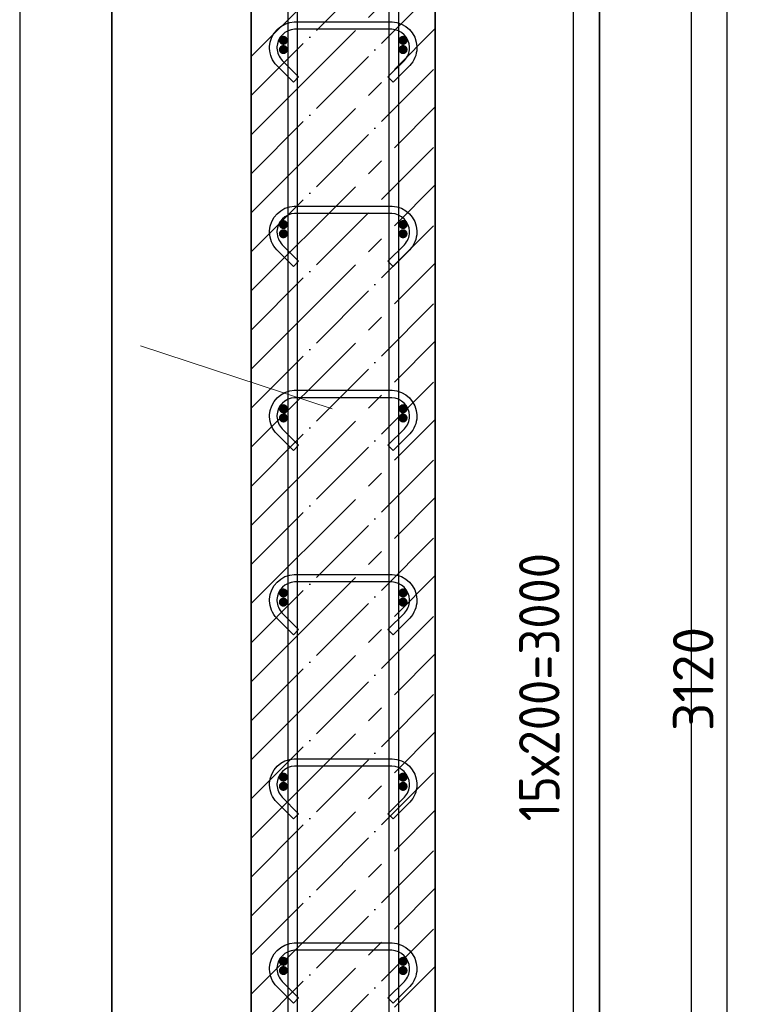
# Model space of a CAD drawing. Header units: millimetres. Extents: x 2792 to 69837, y -2757 to 29968.
# Tile 25 of 77: x 14940 to 15734, y 8006 to 9075. Entities that reach past the tile are written whole.
import ezdxf

# ---------------------------------------------------------------- set-up
doc = ezdxf.new("R2010")
doc.units = ezdxf.units.MM
doc.header["$PDMODE"] = 65
doc.linetypes.add('______11', pattern=[100, 80, -10, 0, -10])
doc.linetypes.add('______5', pattern=[220, 160, -20, 20, -20])
for name, color, linetype, lineweight in [('Standard', 7, 'Continuous', 25), ('Арм.стержн. Арматура края', 96, 'Continuous', 35), ('Арм.стержн. вертикальными 1', 22, 'Continuous', 35), ('Арм.стержн.горизонт. 1', 180, 'Continuous', 35), ('Размерная линия_ общее', 7, 'Continuous', 13)]:
    doc.layers.add(name, color=color, linetype=linetype, lineweight=lineweight)
doc.layers.add('Арм.стержн.Стяжки', color=7, linetype='Continuous', lineweight=35, true_color=0x501e0f)
doc.styles.add('ISOCPEUR', font='ISOCPEUR')
doc.dimstyles.new('DIMSTYLE_3', dxfattribs={"dimtxt": 44, "dimasz": 50, "dimexe": 0, "dimexo": 0, "dimgap": 22, "dimtad": 2, "dimdec": 0, "dimrnd": 5, "dimzin": 12, "dimdsep": 46, "dimtxsty": 'ISOCPEUR', "dimblk1": 'ALL_ML_STRICH', "dimblk2": 'ALL_ML_STRICH', "dimsah": 1, "dimcen": 0, "dimclrd": 7, "dimclre": 256, "dimclrt": 7, "dimadec": 0, "dimazin": 0, "dimtfac": 1, "dimtdec": 0, "dimtix": 1, "dimtmove": 2, "dimatfit": 3, "dimfxl": 0, "dimtzin": 0, "dimlwd": 0, "dimlwe": -3, "dimarcsym": 0})

# ---------------------------------------------------------------- blocks, each defined once
blk = doc.blocks.new('ALL_ML_STRICH')
at = {"color": 0, "linetype": 'ByBlock', "lineweight": -2}
for p, q in [((0, -0.5), (0, 0.5)), ((-0.3, -0.3), (0.3, 0.3)), ((-1, 0), (0.5, 0))]:
    blk.add_line(p, q, dxfattribs=at)
blk = doc.blocks.new('*D119')
at = {"layer": 'DEFPOINTS', "color": 7, "linetype": 'Continuous', "lineweight": 13, "transparency": 33554687}
for p in [(15410.9, 9912.6), (15439.5, 6792.6), (15708.8, 6792.6)]:
    blk.add_point(p, dxfattribs=at)
at = {"layer": 'Размерная линия_ общее', "color": 253, "linetype": 'Continuous', "lineweight": -2, "true_color": 0xa0a0a0, "transparency": 33554687}
for p, q in [((15430.9, 9912.6), (15708.8, 9912.6)), ((15459.5, 6792.6), (15708.8, 6792.6))]:
    blk.add_line(p, q, dxfattribs=at)
at = {"layer": 'Размерная линия_ общее', "color": 7, "linetype": 'Continuous', "lineweight": -2, "transparency": 33554687}
blk.add_line((15708.8, 6792.6), (15708.8, 9912.6), dxfattribs=at)
at = {"layer": 'Размерная линия_ общее', "color": 7, "linetype": 'Continuous', "lineweight": 13, "transparency": 33554687, "xscale": 50, "yscale": 50, "zscale": 50}
for p, rotation in [((15708.8, 9912.6), 90), ((15708.8, 6792.6), 270)]:
    blk.add_blockref('ALL_ML_STRICH', p, dxfattribs=dict(at, rotation=rotation))
at = {"layer": 'Размерная линия_ общее', "color": 7, "linetype": 'Continuous', "lineweight": 13, "transparency": 33554687, "insert": (15671.8, 8359.2), "char_height": 44, "width": 176, "attachment_point": 5, "rotation": 90, "style": 'ISOCPEUR'}
blk.add_mtext('\\A1;{3120}', dxfattribs=at)
blk = doc.blocks.new('*D122')
at = {"layer": 'DEFPOINTS', "color": 7, "linetype": 'Continuous', "lineweight": 13, "transparency": 33554687}
for p in [(15279.7, 9852.6), (15279.7, 6852.6), (15541.6, 6852.6)]:
    blk.add_point(p, dxfattribs=at)
at = {"layer": 'Размерная линия_ общее', "color": 253, "linetype": 'Continuous', "lineweight": -2, "true_color": 0xa0a0a0, "transparency": 33554687}
for p, q in [((15299.7, 9852.6), (15541.6, 9852.6)), ((15299.7, 6852.6), (15541.6, 6852.6))]:
    blk.add_line(p, q, dxfattribs=at)
at = {"layer": 'Размерная линия_ общее', "color": 7, "linetype": 'Continuous', "lineweight": -2, "transparency": 33554687}
blk.add_line((15541.6, 6852.6), (15541.6, 9852.6), dxfattribs=at)
at = {"layer": 'Размерная линия_ общее', "color": 7, "linetype": 'Continuous', "lineweight": 13, "transparency": 33554687, "xscale": 50, "yscale": 50, "zscale": 50}
for p, rotation in [((15541.6, 9852.6), 90), ((15541.6, 6852.6), 270)]:
    blk.add_blockref('ALL_ML_STRICH', p, dxfattribs=dict(at, rotation=rotation))
at = {"layer": 'Размерная линия_ общее', "color": 7, "linetype": 'Continuous', "lineweight": 13, "transparency": 33554687, "insert": (15482.6, 8204.6), "char_height": 44, "width": 2.2, "attachment_point": 1, "rotation": 90, "line_spacing_factor": 0.60241, "style": 'ISOCPEUR'}
blk.add_mtext('\\W0.91;15х200=3000', dxfattribs=at)

msp = doc.modelspace()

# ---------------------------------------------------------------- hatches: boundary and pattern name
at = {"layer": 'Арм.стержн. Арматура края', "linetype": 'Continuous', "lineweight": 50, "transparency": 33554687}
for points in [[(15231.6, 9042.6), (15231.2, 9044.5), (15230.1, 9046.1), (15228.5, 9047.2), (15226.6, 9047.6), (15224.7, 9047.2), (15223.1, 9046.1), (15222, 9044.5), (15221.6, 9042.6), (15222, 9040.7), (15223.1, 9039.1), (15224.7, 9038), (15226.6, 9037.6), (15228.5, 9038), (15230.1, 9039.1), (15231.2, 9040.7)], [(15361.6, 9042.6), (15361.2, 9044.5), (15360.1, 9046.1), (15358.5, 9047.2), (15356.6, 9047.6), (15354.7, 9047.2), (15353.1, 9046.1), (15352, 9044.5), (15351.6, 9042.6), (15352, 9040.7), (15353.1, 9039.1), (15354.7, 9038), (15356.6, 9037.6), (15358.5, 9038), (15360.1, 9039.1), (15361.2, 9040.7)], [(15231.6, 8842.6), (15231.2, 8844.5), (15230.1, 8846.1), (15228.5, 8847.2), (15226.6, 8847.6), (15224.7, 8847.2), (15223.1, 8846.1), (15222, 8844.5), (15221.6, 8842.6), (15222, 8840.7), (15223.1, 8839.1), (15224.7, 8838), (15226.6, 8837.6), (15228.5, 8838), (15230.1, 8839.1), (15231.2, 8840.7)], [(15361.6, 8842.6), (15361.2, 8844.5), (15360.1, 8846.1), (15358.5, 8847.2), (15356.6, 8847.6), (15354.7, 8847.2), (15353.1, 8846.1), (15352, 8844.5), (15351.6, 8842.6), (15352, 8840.7), (15353.1, 8839.1), (15354.7, 8838), (15356.6, 8837.6), (15358.5, 8838), (15360.1, 8839.1), (15361.2, 8840.7)], [(15231.6, 8642.6), (15231.2, 8644.5), (15230.1, 8646.1), (15228.5, 8647.2), (15226.6, 8647.6), (15224.7, 8647.2), (15223.1, 8646.1), (15222, 8644.5), (15221.6, 8642.6), (15222, 8640.7), (15223.1, 8639.1), (15224.7, 8638), (15226.6, 8637.6), (15228.5, 8638), (15230.1, 8639.1), (15231.2, 8640.7)], [(15361.6, 8642.6), (15361.2, 8644.5), (15360.1, 8646.1), (15358.5, 8647.2), (15356.6, 8647.6), (15354.7, 8647.2), (15353.1, 8646.1), (15352, 8644.5), (15351.6, 8642.6), (15352, 8640.7), (15353.1, 8639.1), (15354.7, 8638), (15356.6, 8637.6), (15358.5, 8638), (15360.1, 8639.1), (15361.2, 8640.7)], [(15231.6, 8442.6), (15231.2, 8444.5), (15230.1, 8446.1), (15228.5, 8447.2), (15226.6, 8447.6), (15224.7, 8447.2), (15223.1, 8446.1), (15222, 8444.5), (15221.6, 8442.6), (15222, 8440.7), (15223.1, 8439.1), (15224.7, 8438), (15226.6, 8437.6), (15228.5, 8438), (15230.1, 8439.1), (15231.2, 8440.7)], [(15361.6, 8442.6), (15361.2, 8444.5), (15360.1, 8446.1), (15358.5, 8447.2), (15356.6, 8447.6), (15354.7, 8447.2), (15353.1, 8446.1), (15352, 8444.5), (15351.6, 8442.6), (15352, 8440.7), (15353.1, 8439.1), (15354.7, 8438), (15356.6, 8437.6), (15358.5, 8438), (15360.1, 8439.1), (15361.2, 8440.7)], [(15231.6, 8242.6), (15231.2, 8244.5), (15230.1, 8246.1), (15228.5, 8247.2), (15226.6, 8247.6), (15224.7, 8247.2), (15223.1, 8246.1), (15222, 8244.5), (15221.6, 8242.6), (15222, 8240.7), (15223.1, 8239.1), (15224.7, 8238), (15226.6, 8237.6), (15228.5, 8238), (15230.1, 8239.1), (15231.2, 8240.7)], [(15361.6, 8242.6), (15361.2, 8244.5), (15360.1, 8246.1), (15358.5, 8247.2), (15356.6, 8247.6), (15354.7, 8247.2), (15353.1, 8246.1), (15352, 8244.5), (15351.6, 8242.6), (15352, 8240.7), (15353.1, 8239.1), (15354.7, 8238), (15356.6, 8237.6), (15358.5, 8238), (15360.1, 8239.1), (15361.2, 8240.7)], [(15231.6, 8042.6), (15231.2, 8044.5), (15230.1, 8046.1), (15228.5, 8047.2), (15226.6, 8047.6), (15224.7, 8047.2), (15223.1, 8046.1), (15222, 8044.5), (15221.6, 8042.6), (15222, 8040.7), (15223.1, 8039.1), (15224.7, 8038), (15226.6, 8037.6), (15228.5, 8038), (15230.1, 8039.1), (15231.2, 8040.7)], [(15361.6, 8042.6), (15361.2, 8044.5), (15360.1, 8046.1), (15358.5, 8047.2), (15356.6, 8047.6), (15354.7, 8047.2), (15353.1, 8046.1), (15352, 8044.5), (15351.6, 8042.6), (15352, 8040.7), (15353.1, 8039.1), (15354.7, 8038), (15356.6, 8037.6), (15358.5, 8038), (15360.1, 8039.1), (15361.2, 8040.7)]]:
    msp.add_hatch(color=4, dxfattribs=at).paths.add_polyline_path(points)
at = {"layer": 'Арм.стержн.горизонт. 1', "linetype": 'Continuous', "lineweight": 50, "transparency": 33554687}
for points in [[(15231.6, 9052.6), (15231.2, 9054.5), (15230.1, 9056.1), (15228.5, 9057.2), (15226.6, 9057.6), (15224.7, 9057.2), (15223.1, 9056.1), (15222, 9054.5), (15221.6, 9052.6), (15222, 9050.7), (15223.1, 9049.1), (15224.7, 9048), (15226.6, 9047.6), (15228.5, 9048), (15230.1, 9049.1), (15231.2, 9050.7)], [(15361.6, 9052.6), (15361.2, 9054.5), (15360.1, 9056.1), (15358.5, 9057.2), (15356.6, 9057.6), (15354.7, 9057.2), (15353.1, 9056.1), (15352, 9054.5), (15351.6, 9052.6), (15352, 9050.7), (15353.1, 9049.1), (15354.7, 9048), (15356.6, 9047.6), (15358.5, 9048), (15360.1, 9049.1), (15361.2, 9050.7)], [(15231.6, 8852.6), (15231.2, 8854.5), (15230.1, 8856.1), (15228.5, 8857.2), (15226.6, 8857.6), (15224.7, 8857.2), (15223.1, 8856.1), (15222, 8854.5), (15221.6, 8852.6), (15222, 8850.7), (15223.1, 8849.1), (15224.7, 8848), (15226.6, 8847.6), (15228.5, 8848), (15230.1, 8849.1), (15231.2, 8850.7)], [(15361.6, 8852.6), (15361.2, 8854.5), (15360.1, 8856.1), (15358.5, 8857.2), (15356.6, 8857.6), (15354.7, 8857.2), (15353.1, 8856.1), (15352, 8854.5), (15351.6, 8852.6), (15352, 8850.7), (15353.1, 8849.1), (15354.7, 8848), (15356.6, 8847.6), (15358.5, 8848), (15360.1, 8849.1), (15361.2, 8850.7)], [(15231.6, 8652.6), (15231.2, 8654.5), (15230.1, 8656.1), (15228.5, 8657.2), (15226.6, 8657.6), (15224.7, 8657.2), (15223.1, 8656.1), (15222, 8654.5), (15221.6, 8652.6), (15222, 8650.7), (15223.1, 8649.1), (15224.7, 8648), (15226.6, 8647.6), (15228.5, 8648), (15230.1, 8649.1), (15231.2, 8650.7)], [(15361.6, 8652.6), (15361.2, 8654.5), (15360.1, 8656.1), (15358.5, 8657.2), (15356.6, 8657.6), (15354.7, 8657.2), (15353.1, 8656.1), (15352, 8654.5), (15351.6, 8652.6), (15352, 8650.7), (15353.1, 8649.1), (15354.7, 8648), (15356.6, 8647.6), (15358.5, 8648), (15360.1, 8649.1), (15361.2, 8650.7)], [(15231.6, 8452.6), (15231.2, 8454.5), (15230.1, 8456.1), (15228.5, 8457.2), (15226.6, 8457.6), (15224.7, 8457.2), (15223.1, 8456.1), (15222, 8454.5), (15221.6, 8452.6), (15222, 8450.7), (15223.1, 8449.1), (15224.7, 8448), (15226.6, 8447.6), (15228.5, 8448), (15230.1, 8449.1), (15231.2, 8450.7)], [(15361.6, 8452.6), (15361.2, 8454.5), (15360.1, 8456.1), (15358.5, 8457.2), (15356.6, 8457.6), (15354.7, 8457.2), (15353.1, 8456.1), (15352, 8454.5), (15351.6, 8452.6), (15352, 8450.7), (15353.1, 8449.1), (15354.7, 8448), (15356.6, 8447.6), (15358.5, 8448), (15360.1, 8449.1), (15361.2, 8450.7)], [(15231.6, 8252.6), (15231.2, 8254.5), (15230.1, 8256.1), (15228.5, 8257.2), (15226.6, 8257.6), (15224.7, 8257.2), (15223.1, 8256.1), (15222, 8254.5), (15221.6, 8252.6), (15222, 8250.7), (15223.1, 8249.1), (15224.7, 8248), (15226.6, 8247.6), (15228.5, 8248), (15230.1, 8249.1), (15231.2, 8250.7)], [(15361.6, 8252.6), (15361.2, 8254.5), (15360.1, 8256.1), (15358.5, 8257.2), (15356.6, 8257.6), (15354.7, 8257.2), (15353.1, 8256.1), (15352, 8254.5), (15351.6, 8252.6), (15352, 8250.7), (15353.1, 8249.1), (15354.7, 8248), (15356.6, 8247.6), (15358.5, 8248), (15360.1, 8249.1), (15361.2, 8250.7)], [(15231.6, 8052.6), (15231.2, 8054.5), (15230.1, 8056.1), (15228.5, 8057.2), (15226.6, 8057.6), (15224.7, 8057.2), (15223.1, 8056.1), (15222, 8054.5), (15221.6, 8052.6), (15222, 8050.7), (15223.1, 8049.1), (15224.7, 8048), (15226.6, 8047.6), (15228.5, 8048), (15230.1, 8049.1), (15231.2, 8050.7)], [(15361.6, 8052.6), (15361.2, 8054.5), (15360.1, 8056.1), (15358.5, 8057.2), (15356.6, 8057.6), (15354.7, 8057.2), (15353.1, 8056.1), (15352, 8054.5), (15351.6, 8052.6), (15352, 8050.7), (15353.1, 8049.1), (15354.7, 8048), (15356.6, 8047.6), (15358.5, 8048), (15360.1, 8049.1), (15361.2, 8050.7)]]:
    msp.add_hatch(color=4, dxfattribs=at).paths.add_polyline_path(points)

# ---------------------------------------------------------------- linework, layer by layer
at = {"color": 52, "linetype": 'Continuous', "lineweight": -3, "transparency": 33554687}
for p, q in [((15040.1, 10996), (15040.1, 6447.4)), ((15040.1, 6447.4), (15040.1, 10996)), ((15570.1, 10996), (15570.1, 6447.4)), ((15570.1, 6447.4), (15570.1, 10996))]:
    msp.add_line(p, q, dxfattribs=at)
at = {"layer": 'Standard', "color": 7, "linetype": 'Continuous', "lineweight": 35, "transparency": 33554687}
for p, q in [((15191.6, 9912.6), (15191.6, 6792.6)), ((15391.6, 6792.6), (15391.6, 9912.6))]:
    msp.add_line(p, q, dxfattribs=at)
at = {"layer": 'Standard', "color": 253, "linetype": '______5', "lineweight": -3, "true_color": 0xababab, "transparency": 33554687}
for p, q in [((15191.6, 9035), (15391.6, 9235)), ((15191.6, 8950.2), (15391.6, 9150.2)), ((15191.6, 8865.3), (15391.6, 9065.3)), ((15191.6, 8780.5), (15391.6, 8980.5)), ((15191.6, 8695.6), (15391.6, 8895.6)), ((15191.6, 8610.8), (15391.6, 8810.8)), ((15191.6, 8525.9), (15391.6, 8725.9)), ((15191.6, 8441.1), (15391.6, 8641.1)), ((15191.6, 8356.2), (15391.6, 8556.2)), ((15191.6, 8271.4), (15391.6, 8471.4)), ((15191.6, 8186.5), (15391.6, 8386.5)), ((15191.6, 8101.7), (15391.6, 8301.7)), ((15191.6, 8016.8), (15391.6, 8216.8)), ((15191.6, 7932), (15391.6, 8132)), ((15191.6, 7847.1), (15391.6, 8047.1))]:
    msp.add_line(p, q, dxfattribs=at)
at = {"layer": 'Standard', "color": 253, "linetype": '______11', "lineweight": -3, "true_color": 0xababab, "transparency": 33554687}
for p, q in [((15191.6, 8992.6), (15391.6, 9192.6)), ((15191.6, 8907.8), (15391.6, 9107.8)), ((15191.6, 8822.9), (15391.6, 9022.9)), ((15191.6, 8738.1), (15391.6, 8938.1)), ((15191.6, 8653.2), (15391.6, 8853.2)), ((15191.6, 8568.3), (15391.6, 8768.3)), ((15191.6, 8483.5), (15391.6, 8683.5)), ((15191.6, 8398.6), (15391.6, 8598.6)), ((15191.6, 8313.8), (15391.6, 8513.8)), ((15191.6, 8228.9), (15391.6, 8428.9)), ((15191.6, 8144.1), (15391.6, 8344.1)), ((15191.6, 8059.2), (15391.6, 8259.2)), ((15191.6, 7974.4), (15391.6, 8174.4)), ((15191.6, 7889.5), (15391.6, 8089.5))]:
    msp.add_line(p, q, dxfattribs=at)
at = {"layer": 'Standard', "color": 7, "linetype": 'Continuous', "lineweight": 13, "transparency": 33554687}
msp.add_line((15279.7, 8652.6), (15071.3, 8720.8), dxfattribs=at)
at = {"layer": 'Standard', "color": 7, "linetype": 'Continuous', "lineweight": 25, "transparency": 33554687}
msp.add_lwpolyline([(14940.1, 6347.4), (15670.1, 6347.4), (15670.1, 11096), (14940.1, 11096), (14940.1, 6347.4)], dxfattribs=at)
at = {"layer": 'Арм.стержн. вертикальными 1', "color": 4, "linetype": 'Continuous', "lineweight": 25, "transparency": 33554687}
for points in [[(15231.6, 6792.6), (15231.6, 10922.6), (15241.6, 10922.6), (15241.6, 6792.6), (15231.6, 6792.6)], [(15231.6, 6792.6), (15231.6, 10922.6), (15241.6, 10922.6), (15241.6, 6792.6), (15231.6, 6792.6)], [(15341.6, 6792.6), (15341.6, 10922.6), (15351.6, 10922.6), (15351.6, 6792.6), (15341.6, 6792.6)], [(15341.6, 6792.6), (15341.6, 10922.6), (15351.6, 10922.6), (15351.6, 6792.6), (15341.6, 6792.6)]]:
    msp.add_lwpolyline(points, dxfattribs=at)
at = {"layer": 'Арм.стержн.Стяжки', "color": 40, "linetype": 'Continuous', "lineweight": 25, "transparency": 33554687}
for points in [[(15340.2, 9012.9), (15358, 9030.7), (15359.3, 9032.2), (15360.4, 9033.7), (15361.3, 9035.3), (15362.1, 9037), (15362.7, 9038.7), (15363.2, 9040.5), (15363.5, 9042.4), (15363.6, 9044.2), (15363.6, 9045.4), (15363.1, 9049), (15361.9, 9052.7), (15360, 9056), (15357.7, 9058.7), (15355, 9061), (15351.7, 9062.9), (15348, 9064.1), (15344.4, 9064.6), (15238.8, 9064.6), (15235.2, 9064.1), (15231.6, 9062.9), (15228.2, 9061), (15225.5, 9058.7), (15223.2, 9056), (15221.3, 9052.7), (15220.1, 9049), (15219.6, 9045.4), (15219.6, 9044.2), (15219.7, 9042.4), (15220, 9040.5), (15220.5, 9038.7), (15221.1, 9037), (15221.9, 9035.3), (15222.9, 9033.7), (15224, 9032.2), (15225.2, 9030.7), (15243.1, 9012.9), (15237.4, 9007.2), (15219.3, 9025.3), (15217.7, 9027.2), (15216.2, 9029.3), (15214.8, 9031.6), (15213.7, 9033.9), (15212.9, 9036.3), (15212.2, 9038.9), (15211.8, 9041.4), (15211.6, 9043.9), (15211.6, 9045.9), (15212.3, 9050.8), (15214, 9055.9), (15216.6, 9060.6), (15219.8, 9064.4), (15223.7, 9067.6), (15228.3, 9070.3), (15233.4, 9071.9), (15238.3, 9072.6), (15344.9, 9072.6), (15349.8, 9071.9), (15354.9, 9070.3), (15359.6, 9067.6), (15363.4, 9064.4), (15366.6, 9060.6), (15369.3, 9055.9), (15370.9, 9050.8), (15371.6, 9045.9), (15371.6, 9043.9), (15371.4, 9041.4), (15371, 9038.9), (15370.4, 9036.3), (15369.5, 9033.9), (15368.4, 9031.6), (15367.1, 9029.3), (15365.5, 9027.2), (15363.9, 9025.3), (15345.8, 9007.2), (15340.2, 9012.9)], [(15340.2, 8812.9), (15358, 8830.7), (15359.3, 8832.2), (15360.4, 8833.7), (15361.3, 8835.3), (15362.1, 8837), (15362.7, 8838.7), (15363.2, 8840.5), (15363.5, 8842.4), (15363.6, 8844.2), (15363.6, 8845.4), (15363.1, 8849), (15361.9, 8852.7), (15360, 8856), (15357.7, 8858.7), (15355, 8861), (15351.7, 8862.9), (15348, 8864.1), (15344.4, 8864.6), (15238.8, 8864.6), (15235.2, 8864.1), (15231.6, 8862.9), (15228.2, 8861), (15225.5, 8858.7), (15223.2, 8856), (15221.3, 8852.7), (15220.1, 8849), (15219.6, 8845.4), (15219.6, 8844.2), (15219.7, 8842.4), (15220, 8840.5), (15220.5, 8838.7), (15221.1, 8837), (15221.9, 8835.3), (15222.9, 8833.7), (15224, 8832.2), (15225.2, 8830.7), (15243.1, 8812.9), (15237.4, 8807.2), (15219.3, 8825.3), (15217.7, 8827.2), (15216.2, 8829.3), (15214.8, 8831.6), (15213.7, 8833.9), (15212.9, 8836.3), (15212.2, 8838.9), (15211.8, 8841.4), (15211.6, 8843.9), (15211.6, 8845.9), (15212.3, 8850.8), (15214, 8855.9), (15216.6, 8860.6), (15219.8, 8864.4), (15223.7, 8867.6), (15228.3, 8870.3), (15233.4, 8871.9), (15238.3, 8872.6), (15344.9, 8872.6), (15349.8, 8871.9), (15354.9, 8870.3), (15359.6, 8867.6), (15363.4, 8864.4), (15366.6, 8860.6), (15369.3, 8855.9), (15370.9, 8850.8), (15371.6, 8845.9), (15371.6, 8843.9), (15371.4, 8841.4), (15371, 8838.9), (15370.4, 8836.3), (15369.5, 8833.9), (15368.4, 8831.6), (15367.1, 8829.3), (15365.5, 8827.2), (15363.9, 8825.3), (15345.8, 8807.2), (15340.2, 8812.9)], [(15340.2, 8612.9), (15358, 8630.7), (15359.3, 8632.2), (15360.4, 8633.7), (15361.3, 8635.3), (15362.1, 8637), (15362.7, 8638.7), (15363.2, 8640.5), (15363.5, 8642.4), (15363.6, 8644.2), (15363.6, 8645.4), (15363.1, 8649), (15361.9, 8652.7), (15360, 8656), (15357.7, 8658.7), (15355, 8661), (15351.7, 8662.9), (15348, 8664.1), (15344.4, 8664.6), (15238.8, 8664.6), (15235.2, 8664.1), (15231.6, 8662.9), (15228.2, 8661), (15225.5, 8658.7), (15223.2, 8656), (15221.3, 8652.7), (15220.1, 8649), (15219.6, 8645.4), (15219.6, 8644.2), (15219.7, 8642.4), (15220, 8640.5), (15220.5, 8638.7), (15221.1, 8637), (15221.9, 8635.3), (15222.9, 8633.7), (15224, 8632.2), (15225.2, 8630.7), (15243.1, 8612.9), (15237.4, 8607.2), (15219.3, 8625.3), (15217.7, 8627.2), (15216.2, 8629.3), (15214.8, 8631.6), (15213.7, 8633.9), (15212.9, 8636.3), (15212.2, 8638.9), (15211.8, 8641.4), (15211.6, 8643.9), (15211.6, 8645.9), (15212.3, 8650.8), (15214, 8655.9), (15216.6, 8660.6), (15219.8, 8664.4), (15223.7, 8667.6), (15228.3, 8670.3), (15233.4, 8671.9), (15238.3, 8672.6), (15344.9, 8672.6), (15349.8, 8671.9), (15354.9, 8670.3), (15359.6, 8667.6), (15363.4, 8664.4), (15366.6, 8660.6), (15369.3, 8655.9), (15370.9, 8650.8), (15371.6, 8645.9), (15371.6, 8643.9), (15371.4, 8641.4), (15371, 8638.9), (15370.4, 8636.3), (15369.5, 8633.9), (15368.4, 8631.6), (15367.1, 8629.3), (15365.5, 8627.2), (15363.9, 8625.3), (15345.8, 8607.2), (15340.2, 8612.9)], [(15340.2, 8412.9), (15358, 8430.7), (15359.3, 8432.2), (15360.4, 8433.7), (15361.3, 8435.3), (15362.1, 8437), (15362.7, 8438.7), (15363.2, 8440.5), (15363.5, 8442.4), (15363.6, 8444.2), (15363.6, 8445.4), (15363.1, 8449), (15361.9, 8452.7), (15360, 8456), (15357.7, 8458.7), (15355, 8461), (15351.7, 8462.9), (15348, 8464.1), (15344.4, 8464.6), (15238.8, 8464.6), (15235.2, 8464.1), (15231.6, 8462.9), (15228.2, 8461), (15225.5, 8458.7), (15223.2, 8456), (15221.3, 8452.7), (15220.1, 8449), (15219.6, 8445.4), (15219.6, 8444.2), (15219.7, 8442.4), (15220, 8440.5), (15220.5, 8438.7), (15221.1, 8437), (15221.9, 8435.3), (15222.9, 8433.7), (15224, 8432.2), (15225.2, 8430.7), (15243.1, 8412.9), (15237.4, 8407.2), (15219.3, 8425.3), (15217.7, 8427.2), (15216.2, 8429.3), (15214.8, 8431.6), (15213.7, 8433.9), (15212.9, 8436.3), (15212.2, 8438.9), (15211.8, 8441.4), (15211.6, 8443.9), (15211.6, 8445.9), (15212.3, 8450.8), (15214, 8455.9), (15216.6, 8460.6), (15219.8, 8464.4), (15223.7, 8467.6), (15228.3, 8470.3), (15233.4, 8471.9), (15238.3, 8472.6), (15344.9, 8472.6), (15349.8, 8471.9), (15354.9, 8470.3), (15359.6, 8467.6), (15363.4, 8464.4), (15366.6, 8460.6), (15369.3, 8455.9), (15370.9, 8450.8), (15371.6, 8445.9), (15371.6, 8443.9), (15371.4, 8441.4), (15371, 8438.9), (15370.4, 8436.3), (15369.5, 8433.9), (15368.4, 8431.6), (15367.1, 8429.3), (15365.5, 8427.2), (15363.9, 8425.3), (15345.8, 8407.2), (15340.2, 8412.9)], [(15340.2, 8212.9), (15358, 8230.7), (15359.3, 8232.2), (15360.4, 8233.7), (15361.3, 8235.3), (15362.1, 8237), (15362.7, 8238.7), (15363.2, 8240.5), (15363.5, 8242.4), (15363.6, 8244.2), (15363.6, 8245.4), (15363.1, 8249), (15361.9, 8252.7), (15360, 8256), (15357.7, 8258.7), (15355, 8261), (15351.7, 8262.9), (15348, 8264.1), (15344.4, 8264.6), (15238.8, 8264.6), (15235.2, 8264.1), (15231.6, 8262.9), (15228.2, 8261), (15225.5, 8258.7), (15223.2, 8256), (15221.3, 8252.7), (15220.1, 8249), (15219.6, 8245.4), (15219.6, 8244.2), (15219.7, 8242.4), (15220, 8240.5), (15220.5, 8238.7), (15221.1, 8237), (15221.9, 8235.3), (15222.9, 8233.7), (15224, 8232.2), (15225.2, 8230.7), (15243.1, 8212.9), (15237.4, 8207.2), (15219.3, 8225.3), (15217.7, 8227.2), (15216.2, 8229.3), (15214.8, 8231.6), (15213.7, 8233.9), (15212.9, 8236.3), (15212.2, 8238.9), (15211.8, 8241.4), (15211.6, 8243.9), (15211.6, 8245.9), (15212.3, 8250.8), (15214, 8255.9), (15216.6, 8260.6), (15219.8, 8264.4), (15223.7, 8267.6), (15228.3, 8270.3), (15233.4, 8271.9), (15238.3, 8272.6), (15344.9, 8272.6), (15349.8, 8271.9), (15354.9, 8270.3), (15359.6, 8267.6), (15363.4, 8264.4), (15366.6, 8260.6), (15369.3, 8255.9), (15370.9, 8250.8), (15371.6, 8245.9), (15371.6, 8243.9), (15371.4, 8241.4), (15371, 8238.9), (15370.4, 8236.3), (15369.5, 8233.9), (15368.4, 8231.6), (15367.1, 8229.3), (15365.5, 8227.2), (15363.9, 8225.3), (15345.8, 8207.2), (15340.2, 8212.9)], [(15340.2, 8012.9), (15358, 8030.7), (15359.3, 8032.2), (15360.4, 8033.7), (15361.3, 8035.3), (15362.1, 8037), (15362.7, 8038.7), (15363.2, 8040.5), (15363.5, 8042.4), (15363.6, 8044.2), (15363.6, 8045.4), (15363.1, 8049), (15361.9, 8052.7), (15360, 8056), (15357.7, 8058.7), (15355, 8061), (15351.7, 8062.9), (15348, 8064.1), (15344.4, 8064.6), (15238.8, 8064.6), (15235.2, 8064.1), (15231.6, 8062.9), (15228.2, 8061), (15225.5, 8058.7), (15223.2, 8056), (15221.3, 8052.7), (15220.1, 8049), (15219.6, 8045.4), (15219.6, 8044.2), (15219.7, 8042.4), (15220, 8040.5), (15220.5, 8038.7), (15221.1, 8037), (15221.9, 8035.3), (15222.9, 8033.7), (15224, 8032.2), (15225.2, 8030.7), (15243.1, 8012.9), (15237.4, 8007.2), (15219.3, 8025.3), (15217.7, 8027.2), (15216.2, 8029.3), (15214.8, 8031.6), (15213.7, 8033.9), (15212.9, 8036.3), (15212.2, 8038.9), (15211.8, 8041.4), (15211.6, 8043.9), (15211.6, 8045.9), (15212.3, 8050.8), (15214, 8055.9), (15216.6, 8060.6), (15219.8, 8064.4), (15223.7, 8067.6), (15228.3, 8070.3), (15233.4, 8071.9), (15238.3, 8072.6), (15344.9, 8072.6), (15349.8, 8071.9), (15354.9, 8070.3), (15359.6, 8067.6), (15363.4, 8064.4), (15366.6, 8060.6), (15369.3, 8055.9), (15370.9, 8050.8), (15371.6, 8045.9), (15371.6, 8043.9), (15371.4, 8041.4), (15371, 8038.9), (15370.4, 8036.3), (15369.5, 8033.9), (15368.4, 8031.6), (15367.1, 8029.3), (15365.5, 8027.2), (15363.9, 8025.3), (15345.8, 8007.2), (15340.2, 8012.9)]]:
    msp.add_lwpolyline(points, dxfattribs=at)

# ---------------------------------------------------------------- dimensions: what is measured, and where the dimension line sits
at = {"layer": 'Размерная линия_ общее', "color": 7, "linetype": 'Continuous', "lineweight": 13, "transparency": 33554687}
dim = msp.add_linear_dim(base=(15708.8, 9912.6), p1=(15459.5, 6792.6), p2=(15430.9, 9912.6), angle=90, dimstyle='DIMSTYLE_3', override={"dimpost": '<>', "dimclrd": 7, "dimclre": 253, "dimclrt": 7, "dimlwd": 0, "dimlwe": 65533}, dxfattribs=at)
dim.commit()
dim.dimension.update_dxf_attribs({"geometry": '*D119', "text_midpoint": (15671.8, 8359.2), "dimtype": 160})
dim = msp.add_linear_dim(base=(15541.6, 9852.6), p1=(15299.7, 6852.6), p2=(15299.7, 9852.6), angle=90, text='\\W0.91;15х200=3000', dimstyle='DIMSTYLE_3', override={"dimpost": '<>', "dimclrd": 7, "dimclre": 253, "dimclrt": 7, "dimlwd": 0, "dimlwe": 65533}, dxfattribs=at)
dim.commit()
dim.dimension.update_dxf_attribs({"geometry": '*D122', "text_midpoint": (15519.6, 8352.6), "dimtype": 160})

doc.saveas('drawing.dxf')
